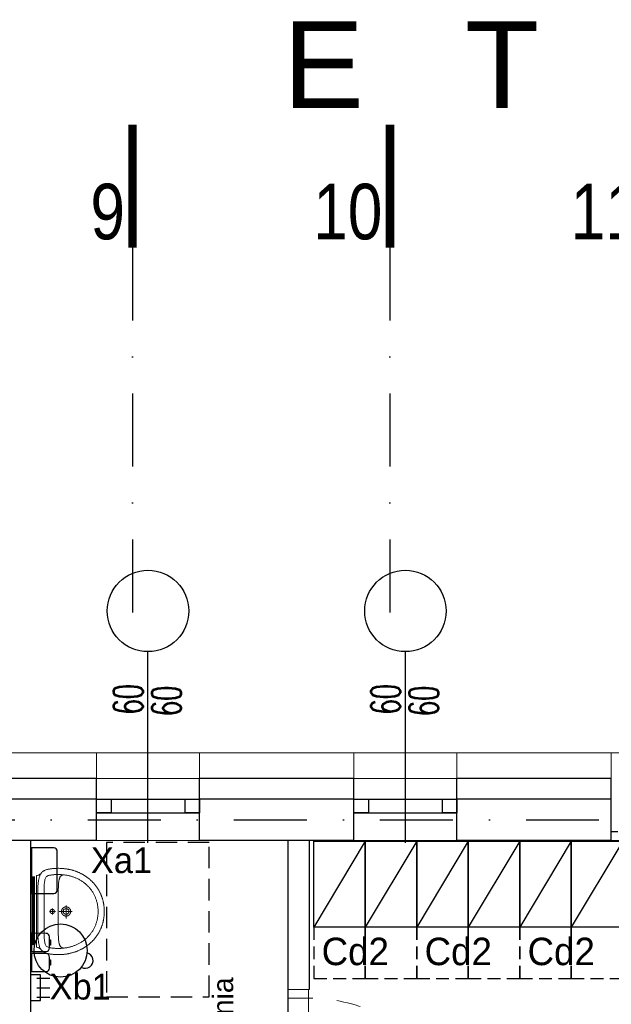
# Model space of a CAD drawing. Header units: millimetres. Extents: x 14495 to 271441, y -21035 to 2232.
# Tile 143 of 227: x 83850 to 84195, y 1647 to 2221. Entities that reach past the tile are written whole.
import ezdxf
from ezdxf.enums import TextEntityAlignment as Align
from ezdxf.lldxf.tags import DXFTag

# ---------------------------------------------------------------- set-up
doc = ezdxf.new("R2010")
doc.units = ezdxf.units.MM
for name, pattern in [('0921-X-AR-20-00-FA$0$DASHED2', [0.375, 0.25, -0.125]), ('DASHDOT', [1, 0.5, -0.25, 0, -0.25]), ('DASHED', [28.222222, 14.111111, -14.111111]), ('HIDDENX2', [0.75, 0.5, -0.25]), ('KRESKOWA2', [0.375, 0.25, -0.125])]:
    doc.linetypes.add(name, pattern=pattern)
for name, color, linetype in [('-- TECH  SYMBOLE', 1, 'Continuous'), ('-- TECH WYPOSAŻENIE', 2, 'Continuous'), ('_1_cienkie', 251, 'Continuous'), ('a-bloki-drzwi', 52, 'Continuous'), ('a-cienka', 8, 'Continuous'), ('A-POW-NR', 1, 'Continuous'), ('A_bloki-drzwi', 1, 'Continuous'), ('A_BLOKI_KÓŁKO', 1, 'Continuous'), ('A_BLOKI_OPIS', 1, 'Continuous'), ('A_L przerywana', 251, 'HIDDENX2'), ('A_Lcienka', 253, 'Continuous'), ('A_opis', 1, 'Continuous'), ('A_OSIE', 252, 'DASHDOT'), ('A_PROJEKTOWANE', 3, 'Continuous'), ('A_SC_DZIAlOWE', 4, 'Continuous'), ('TECH Sprzęt', 1, 'Continuous'), ('TECH Wyp.drobne', 1, 'Continuous'), ('TRE_w_meble_medic_aranzacja', 1, 'Continuous')]:
    doc.layers.add(name, color=color, linetype=linetype)
doc.layers.add('A-POW', color=2, linetype='Continuous', plot=False)
for name, color, linetype, lineweight in [('A_ARMATURA', 2, 'Continuous', 5), ('A_L_CIENKA', 251, 'Continuous', 5), ('A_Stolarka_drzwi', 1, 'Continuous', 9)]:
    doc.layers.add(name, color=color, linetype=linetype, lineweight=lineweight)
doc.styles.add('ARIAL1_2', font='arial.ttf', dxfattribs={"width": 1.2})
doc.styles.add('arialce', font='ARIALN.TTF')
doc.styles.add('cent', font='swissel.ttf')
doc.styles.add('cg', font='GOTHIC.TTF')
doc.styles.add('ROMANS', font='romans', dxfattribs={"width": 0.6})
doc.styles.add('switz721ltexbt', font='swissel.ttf')
tags = doc.linetypes.add('DASH', pattern=[15, 10, -5]).pattern_tags.tags
tags[6:7] = [DXFTag(74, 4), DXFTag(75, 0), DXFTag(340, '0'), DXFTag(46, 1.0), DXFTag(50, 0.0), DXFTag(44, 0.0), DXFTag(45, 0.0)]
tags[4:5] = [DXFTag(74, 4), DXFTag(75, 0), DXFTag(340, '0'), DXFTag(46, 1.0), DXFTag(50, 0.0), DXFTag(44, 0.0), DXFTag(45, 0.0)]

# ---------------------------------------------------------------- blocks, each defined once
blk = doc.blocks.new('OSS1')
at = {"linetype": 'Continuous', "const_width": 5}
blk.add_lwpolyline([(0, 0), (0, -71.57)], dxfattribs=at)
at = {"style": 'cent'}
blk.add_attdef('01', text='', height=32.4, dxfattribs=at).set_placement((-4.39, -34.41), align=Align.RIGHT)
blk = doc.blocks.new('HJTS')
at = {"color": 8}
blk.add_line((0, 0), (0, 111.34), dxfattribs=at)
at = {"layer": 'A_BLOKI_KÓŁKO', "ltscale": 0.04}
blk.add_circle((0, 135.04), 23.7, dxfattribs=at)
at = {"layer": 'A_BLOKI_OPIS', "style": 'ROMANS'}
for tag, height, width, p in [('O', 20.59, 0.5, (-0.05, 135.67)), ('100', 17.16, 0.6, (-11.49, 86.54)), ('200', 17.16, 0.6, (10.76, 86.54))]:
    blk.add_attdef(tag, text='', height=height, rotation=90, dxfattribs=dict(at, width=width)).set_placement(p, align=Align.MIDDLE)
blk = doc.blocks.new('POW')
at = {"const_width": 5}
blk.add_lwpolyline([(125.32, 0), (0, 0)], dxfattribs=at)
at = {"style": 'switz721ltexbt'}
blk.add_attdef('001', (-1.78, 12.35), '', height=41.18, dxfattribs=at)
blk = doc.blocks.new('UM')
blk.add_line((-1.45, -10.99), (-1.45, -10.99))
for points in [[(-26.6, -3.18), (-26.24, -2.73), (-25.93, -2.33), (-25.65, -1.94), (-25.43, -1.54), (-25.26, -1.1), (-25.15, -0.6), (-25.12, 0), (0, 0), (25.12, 0), (25.16, -0.59), (25.29, -1.09), (25.48, -1.53), (25.73, -1.93), (26.03, -2.32), (26.37, -2.73), (26.73, -3.17)], [(2.24, -11.07), (-2.12, -11.07)], [(0.07, -13.2), (0.06, -8.97)], [(25.71, -19.02), (25.67, -18.75), (25.61, -18.49), (25.54, -18.24), (25.46, -18), (25.37, -17.78), (25.26, -17.56), (25.14, -17.36), (25, -17.16), (24.84, -16.98), (24.65, -16.8), (24.45, -16.64), (24.22, -16.48), (23.96, -16.34), (23.67, -16.2), (23.36, -16.08), (23.01, -15.96), (22.63, -15.86), (22.22, -15.76), (21.77, -15.67), (21.28, -15.59), (20.75, -15.52), (20.18, -15.45), (19.57, -15.4), (18.92, -15.35), (18.21, -15.31), (17.46, -15.28), (16.67, -15.25), (15.81, -15.23), (14.91, -15.22), (13.95, -15.22), (0.07, -15.22), (-13.82, -15.22), (-14.77, -15.23), (-15.68, -15.24), (-16.53, -15.26), (-17.33, -15.28), (-18.08, -15.31), (-18.78, -15.35), (-19.43, -15.4), (-20.04, -15.46), (-20.61, -15.52), (-21.14, -15.59), (-21.63, -15.67), (-22.08, -15.76), (-22.49, -15.86), (-22.87, -15.97), (-23.21, -16.08), (-23.53, -16.21), (-23.81, -16.35), (-24.07, -16.49), (-24.3, -16.64), (-24.51, -16.81), (-24.69, -16.98), (-24.85, -17.17), (-24.99, -17.36), (-25.11, -17.57), (-25.22, -17.78), (-25.31, -18.01), (-25.39, -18.25), (-25.46, -18.5), (-25.52, -18.76), (-25.56, -19.03)], [(0.07, -24.9), (0.07, -15.85)], [(-4.14, -20.69), (5.07, -20.69)]]:
    blk.add_lwpolyline(points)
for points in [[(-30.11, -15.23), (-30.11, -15.71), (-30.1, -16.2), (-30.08, -16.68), (-30.06, -17.16), (-30.04, -17.64), (-30, -18.11), (-29.97, -18.58), (-29.92, -19.05), (-29.87, -19.52), (-29.82, -19.98), (-29.76, -20.44), (-29.69, -20.9), (-29.62, -21.35), (-29.54, -21.81), (-29.46, -22.25), (-29.38, -22.7), (-29.28, -23.14), (-29.18, -23.58), (-29.08, -24.02), (-28.97, -24.45), (-28.86, -24.88), (-28.74, -25.31), (-28.62, -25.73), (-28.49, -26.15), (-28.35, -26.57), (-28.22, -26.98), (-28.07, -27.39), (-27.92, -27.8), (-27.77, -28.21), (-27.61, -28.61), (-27.45, -29), (-27.28, -29.4), (-27.11, -29.79), (-26.93, -30.17), (-26.75, -30.56), (-26.56, -30.94), (-26.37, -31.31), (-26.18, -31.68), (-25.98, -32.05), (-25.77, -32.42), (-25.56, -32.78), (-25.35, -33.14), (-25.13, -33.49), (-24.91, -33.84), (-24.69, -34.19), (-24.46, -34.53), (-24.22, -34.87), (-23.99, -35.2), (-23.74, -35.54), (-23.5, -35.86), (-23.25, -36.19), (-22.99, -36.5), (-22.74, -36.82), (-22.47, -37.13), (-22.21, -37.44), (-21.94, -37.74), (-21.67, -38.04), (-21.39, -38.33), (-21.11, -38.62), (-20.83, -38.91), (-20.54, -39.19), (-20.25, -39.47), (-19.95, -39.74), (-19.65, -40.01), (-19.35, -40.28), (-19.05, -40.54), (-18.74, -40.8), (-18.43, -41.05), (-18.11, -41.29), (-17.8, -41.54), (-17.47, -41.78), (-17.15, -42.01), (-16.82, -42.24), (-16.49, -42.46), (-16.16, -42.68), (-15.82, -42.9), (-15.48, -43.11), (-15.14, -43.32), (-14.79, -43.52), (-14.45, -43.72), (-14.09, -43.91), (-13.74, -44.09), (-13.38, -44.28), (-13.02, -44.45), (-12.66, -44.63), (-12.3, -44.8), (-11.93, -44.96), (-11.56, -45.12), (-11.19, -45.27), (-10.82, -45.42), (-10.44, -45.56), (-10.06, -45.7), (-9.68, -45.83), (-9.29, -45.96), (-8.91, -46.08), (-8.52, -46.2), (-8.13, -46.31), (-7.74, -46.42), (-7.34, -46.52), (-6.95, -46.62), (-6.55, -46.71), (-6.15, -46.79), (-5.74, -46.87), (-5.34, -46.95), (-4.93, -47.02), (-4.52, -47.08), (-4.11, -47.14), (-3.7, -47.2), (-3.29, -47.24), (-2.87, -47.29), (-2.46, -47.32), (-2.04, -47.35), (-1.62, -47.38), (-1.2, -47.4), (-0.78, -47.41), (-0.35, -47.42), (0.07, -47.42), (0.07, -47.42), (0.5, -47.42), (0.92, -47.41), (1.35, -47.4), (1.77, -47.38), (2.19, -47.35), (2.61, -47.32), (3.02, -47.28), (3.44, -47.24), (3.85, -47.19), (4.26, -47.14), (4.67, -47.08), (5.08, -47.02), (5.49, -46.95), (5.89, -46.87), (6.29, -46.79), (6.69, -46.71), (7.09, -46.61), (7.49, -46.52), (7.88, -46.42), (8.28, -46.31), (8.67, -46.2), (9.06, -46.08), (9.44, -45.96), (9.82, -45.83), (10.21, -45.7), (10.59, -45.56), (10.96, -45.41), (11.34, -45.27), (11.71, -45.11), (12.08, -44.96), (12.44, -44.79), (12.81, -44.62), (13.17, -44.45), (13.53, -44.27), (13.89, -44.09), (14.24, -43.9), (14.59, -43.71), (14.94, -43.51), (15.28, -43.31), (15.63, -43.11), (15.97, -42.9), (16.3, -42.68), (16.64, -42.46), (16.97, -42.24), (17.3, -42.01), (17.62, -41.77), (17.94, -41.53), (18.26, -41.29), (18.57, -41.04), (18.88, -40.79), (19.19, -40.53), (19.5, -40.27), (19.8, -40.01), (20.1, -39.74), (20.39, -39.47), (20.68, -39.19), (20.97, -38.91), (21.25, -38.62), (21.53, -38.33), (21.81, -38.03), (22.08, -37.74), (22.35, -37.43), (22.62, -37.13), (22.88, -36.81), (23.14, -36.5), (23.39, -36.18), (23.64, -35.86), (23.89, -35.53), (24.13, -35.2), (24.37, -34.86), (24.6, -34.52), (24.83, -34.18), (25.06, -33.84), (25.28, -33.48), (25.5, -33.13), (25.71, -32.77), (25.92, -32.41), (26.12, -32.05), (26.32, -31.68), (26.52, -31.31), (26.71, -30.93), (26.89, -30.55), (27.07, -30.17), (27.25, -29.78), (27.42, -29.39), (27.59, -29), (27.75, -28.6), (27.91, -28.2), (28.06, -27.79), (28.21, -27.39), (28.36, -26.98), (28.5, -26.56), (28.63, -26.15), (28.76, -25.72), (28.88, -25.3), (29, -24.87), (29.11, -24.44), (29.22, -24.01), (29.33, -23.57), (29.42, -23.14), (29.52, -22.69), (29.6, -22.25), (29.69, -21.8), (29.76, -21.35), (29.83, -20.89), (29.9, -20.44), (29.96, -19.98), (30.01, -19.51), (30.06, -19.05), (30.11, -18.58), (30.14, -18.11), (30.18, -17.63), (30.2, -17.15), (30.22, -16.67), (30.24, -16.19), (30.25, -15.71), (30.25, -15.22), (30.25, -15.22), (30.24, -14.77), (30.22, -14.2), (30.2, -13.56), (30.16, -12.89), (30.13, -12.23), (30.09, -11.6), (30.04, -11.07), (30, -10.66), (29.93, -10.11), (29.85, -9.59), (29.76, -9.08), (29.67, -8.58), (29.57, -8.11), (29.47, -7.65), (29.35, -7.21), (29.22, -6.79), (29.08, -6.39), (28.93, -6), (28.76, -5.63), (28.58, -5.27), (28.38, -4.93), (28.16, -4.61), (27.93, -4.3), (27.68, -4.01), (27.41, -3.73), (27.12, -3.47), (26.8, -3.22), (26.46, -2.99), (26.1, -2.77), (25.72, -2.56), (25.31, -2.37), (24.87, -2.19), (24.4, -2.03), (23.91, -1.88), (23.38, -1.74), (22.83, -1.62), (22.83, -1.62), (22.38, -1.53), (21.92, -1.44), (21.44, -1.36), (20.95, -1.28), (20.44, -1.2), (19.92, -1.14), (19.38, -1.08), (18.83, -1.04), (18.27, -1), (17.7, -0.98), (17.13, -0.98), (0.07, -0.98), (-16.99, -0.98), (-17.57, -0.99), (-18.14, -1.01), (-18.7, -1.04), (-19.24, -1.09), (-19.78, -1.14), (-20.3, -1.21), (-20.81, -1.28), (-21.31, -1.36), (-21.79, -1.44), (-22.25, -1.53), (-22.69, -1.62), (-23.25, -1.75), (-23.77, -1.88), (-24.27, -2.03), (-24.73, -2.2), (-25.17, -2.38), (-25.58, -2.57), (-25.97, -2.77), (-26.33, -2.99), (-26.66, -3.23), (-26.98, -3.47), (-27.27, -3.74), (-27.54, -4.01), (-27.79, -4.31), (-28.03, -4.62), (-28.24, -4.94), (-28.44, -5.28), (-28.62, -5.63), (-28.79, -6.01), (-28.94, -6.4), (-29.08, -6.8), (-29.21, -7.22), (-29.33, -7.66), (-29.44, -8.12), (-29.54, -8.59), (-29.63, -9.08), (-29.71, -9.59), (-29.79, -10.12), (-29.86, -10.67), (-29.86, -10.67), (-29.9, -11.08), (-29.95, -11.61), (-29.99, -12.23), (-30.02, -12.9), (-30.06, -13.57), (-30.08, -14.21), (-30.1, -14.77)], [(-25.76, -16.8), (-25.72, -17.37), (-25.67, -17.94), (-25.62, -18.5), (-25.56, -19.06), (-25.49, -19.62), (-25.42, -20.18), (-25.34, -20.74), (-25.25, -21.3), (-25.15, -21.8), (-25.03, -22.3), (-24.92, -22.79), (-24.79, -23.27), (-24.66, -23.75), (-24.53, -24.22), (-24.39, -24.7), (-24.24, -25.17), (-24.08, -25.63), (-23.92, -26.1), (-23.75, -26.57), (-23.57, -27.04), (-23.38, -27.51), (-23.19, -27.99), (-22.94, -28.5), (-22.68, -29.01), (-22.42, -29.51), (-22.16, -30), (-21.88, -30.49), (-21.6, -30.98), (-21.31, -31.48), (-21.31, -31.48), (-21, -31.92), (-20.69, -32.36), (-20.38, -32.79), (-20.06, -33.21), (-19.74, -33.62), (-19.41, -34.03), (-19.07, -34.42), (-18.73, -34.82), (-18.37, -35.21), (-18.01, -35.6), (-17.64, -35.98), (-17.25, -36.37), (-16.85, -36.72), (-16.44, -37.07), (-16.03, -37.41), (-15.62, -37.74), (-15.2, -38.07), (-14.77, -38.39), (-14.34, -38.71), (-13.89, -39), (-13.44, -39.28), (-12.99, -39.54), (-12.55, -39.8), (-12.1, -40.05), (-11.65, -40.28), (-11.19, -40.51), (-10.73, -40.74), (-10.26, -40.95), (-9.79, -41.16), (-9.3, -41.37), (-8.81, -41.57), (-8.28, -41.74), (-7.77, -41.9), (-7.25, -42.05), (-6.73, -42.2), (-6.21, -42.34), (-5.68, -42.47), (-5.14, -42.6), (-4.63, -42.68), (-4.12, -42.76), (-3.62, -42.83), (-3.12, -42.89), (-2.62, -42.94), (-2.13, -42.99), (-1.63, -43.02), (-1.13, -43.05), (-0.63, -43.07), (-0.13, -43.08), (0.38, -43.09), (0.89, -43.09), (1.41, -43.08), (1.97, -43.03), (2.53, -42.98), (3.08, -42.92), (3.63, -42.85), (4.18, -42.77), (4.73, -42.69), (5.29, -42.6), (5.81, -42.47), (6.33, -42.34), (6.84, -42.2), (7.34, -42.06), (7.83, -41.91), (8.32, -41.75), (8.81, -41.58), (9.3, -41.4), (9.79, -41.21), (10.27, -41.01), (10.76, -40.81), (11.26, -40.59), (11.73, -40.34), (12.2, -40.08), (12.66, -39.82), (13.12, -39.56), (13.58, -39.28), (14.03, -39), (14.48, -38.71), (14.91, -38.39), (15.33, -38.07), (15.74, -37.75), (16.14, -37.42), (16.54, -37.09), (16.92, -36.75), (17.3, -36.41), (17.68, -36.05), (18.05, -35.69), (18.42, -35.32), (18.78, -34.94), (19.15, -34.55), (19.5, -34.12), (19.84, -33.69), (20.17, -33.26), (20.5, -32.82), (20.82, -32.38), (21.14, -31.93), (21.45, -31.47), (21.72, -31.02), (21.98, -30.56), (22.23, -30.11), (22.47, -29.66), (22.71, -29.21), (22.93, -28.75), (23.15, -28.29), (23.36, -27.83), (23.56, -27.37), (23.76, -26.89), (23.95, -26.42), (24.14, -25.93), (24.33, -25.43), (24.47, -24.96), (24.61, -24.49), (24.74, -24.01), (24.86, -23.54), (24.98, -23.07), (25.09, -22.59), (25.2, -22.11), (25.3, -21.64), (25.39, -21.16), (25.48, -20.68), (25.55, -20.2), (25.62, -19.72), (25.69, -19.24), (25.75, -18.76), (25.79, -18.27), (25.84, -17.79), (25.87, -17.3), (25.9, -16.82), (25.92, -16.33), (25.93, -15.84), (25.93, -15.35), (25.93, -14.85), (25.91, -14.36), (25.89, -13.84), (25.87, -13.32), (25.84, -12.79), (25.81, -12.27), (25.77, -11.75), (25.72, -11.23), (25.66, -10.72), (25.59, -10.2), (25.5, -9.69), (25.4, -9.17), (25.27, -8.67), (25.13, -8.16), (24.89, -7.57), (24.62, -7.11), (24.3, -6.76), (23.92, -6.48), (23.47, -6.27), (22.94, -6.09), (22.31, -5.92), (21.8, -5.81), (21.28, -5.71), (20.77, -5.61), (20.25, -5.53), (19.73, -5.46), (19.21, -5.4), (18.69, -5.35), (18.17, -5.32), (17.64, -5.3), (17.12, -5.29), (-17.15, -5.29), (-17.66, -5.31), (-18.17, -5.33), (-18.67, -5.37), (-19.18, -5.42), (-19.68, -5.48), (-20.18, -5.55), (-20.68, -5.63), (-21.18, -5.72), (-21.68, -5.82), (-22.18, -5.92), (-22.8, -6.09), (-23.33, -6.27), (-23.78, -6.49), (-24.16, -6.76), (-24.48, -7.12), (-24.76, -7.58), (-24.99, -8.17), (-25.13, -8.65), (-25.25, -9.14), (-25.35, -9.63), (-25.44, -10.13), (-25.51, -10.62), (-25.57, -11.12), (-25.62, -11.63), (-25.66, -12.13), (-25.7, -12.63), (-25.73, -13.14), (-25.75, -13.64), (-25.77, -14.14), (-25.78, -14.64), (-25.78, -14.64)], [(-1.45, -10.99), (-1.45, -10.97), (-1.45, -10.95), (-1.45, -10.93), (-1.45, -10.92), (-1.45, -10.9), (-1.45, -10.88), (-1.44, -10.86), (-1.44, -10.84), (-1.44, -10.82), (-1.44, -10.8), (-1.44, -10.78), (-1.43, -10.76), (-1.43, -10.74), (-1.43, -10.72), (-1.42, -10.7), (-1.42, -10.68), (-1.41, -10.66), (-1.41, -10.64), (-1.4, -10.62), (-1.4, -10.6), (-1.39, -10.58), (-1.39, -10.57), (-1.38, -10.55), (-1.38, -10.53), (-1.37, -10.51), (-1.36, -10.49), (-1.36, -10.47), (-1.35, -10.45), (-1.34, -10.43), (-1.34, -10.42), (-1.33, -10.4), (-1.32, -10.38), (-1.31, -10.36), (-1.3, -10.34), (-1.3, -10.33), (-1.29, -10.31), (-1.28, -10.29), (-1.27, -10.27), (-1.26, -10.26), (-1.25, -10.24), (-1.24, -10.22), (-1.23, -10.21), (-1.22, -10.19), (-1.21, -10.17), (-1.2, -10.16), (-1.19, -10.14), (-1.18, -10.12), (-1.16, -10.11), (-1.15, -10.09), (-1.14, -10.08), (-1.13, -10.06), (-1.12, -10.04), (-1.1, -10.03), (-1.09, -10.01), (-1.08, -10), (-1.06, -9.98), (-1.05, -9.97), (-1.04, -9.95), (-1.02, -9.94), (-1.01, -9.93), (-1, -9.91), (-0.98, -9.9), (-0.97, -9.89), (-0.95, -9.87), (-0.94, -9.86), (-0.92, -9.85), (-0.91, -9.83), (-0.89, -9.82), (-0.88, -9.81), (-0.86, -9.8), (-0.85, -9.78), (-0.83, -9.77), (-0.81, -9.76), (-0.8, -9.75), (-0.78, -9.74), (-0.77, -9.73), (-0.75, -9.72), (-0.73, -9.71), (-0.72, -9.7), (-0.7, -9.69), (-0.68, -9.68), (-0.66, -9.67), (-0.65, -9.66), (-0.63, -9.65), (-0.61, -9.64), (-0.59, -9.63), (-0.58, -9.62), (-0.56, -9.61), (-0.54, -9.61), (-0.52, -9.6), (-0.5, -9.59), (-0.48, -9.58), (-0.47, -9.58), (-0.45, -9.57), (-0.43, -9.56), (-0.41, -9.56), (-0.39, -9.55), (-0.37, -9.55), (-0.35, -9.54), (-0.33, -9.54), (-0.32, -9.53), (-0.3, -9.53), (-0.28, -9.52), (-0.26, -9.52), (-0.24, -9.51), (-0.22, -9.51), (-0.2, -9.51), (-0.18, -9.5), (-0.16, -9.5), (-0.14, -9.5), (-0.12, -9.49), (-0.1, -9.49), (-0.08, -9.49), (-0.06, -9.49), (-0.04, -9.49), (-0.02, -9.49), (0, -9.48), (0.02, -9.48), (0.04, -9.48), (0.06, -9.48), (0.08, -9.48), (0.1, -9.48), (0.12, -9.48), (0.14, -9.49), (0.15, -9.49), (0.17, -9.49), (0.19, -9.49), (0.21, -9.49), (0.23, -9.49), (0.25, -9.5), (0.27, -9.5), (0.29, -9.5), (0.31, -9.5), (0.33, -9.51), (0.35, -9.51), (0.37, -9.52), (0.39, -9.52), (0.41, -9.52), (0.43, -9.53), (0.45, -9.53), (0.47, -9.54), (0.48, -9.54), (0.5, -9.55), (0.52, -9.56), (0.54, -9.56), (0.56, -9.57), (0.58, -9.58), (0.6, -9.58), (0.62, -9.59), (0.63, -9.6), (0.65, -9.6), (0.67, -9.61), (0.69, -9.62), (0.71, -9.63), (0.72, -9.64), (0.74, -9.65), (0.76, -9.66), (0.78, -9.67), (0.79, -9.67), (0.81, -9.68), (0.83, -9.69), (0.84, -9.7), (0.86, -9.71), (0.88, -9.73), (0.89, -9.74), (0.91, -9.75), (0.93, -9.76), (0.94, -9.77), (0.96, -9.78), (0.98, -9.79), (0.99, -9.81), (1.01, -9.82), (1.02, -9.83), (1.04, -9.84), (1.05, -9.86), (1.07, -9.87), (1.08, -9.88), (1.1, -9.9), (1.11, -9.91), (1.12, -9.92), (1.14, -9.94), (1.15, -9.95), (1.16, -9.97), (1.18, -9.98), (1.19, -10), (1.2, -10.01), (1.22, -10.03), (1.23, -10.04), (1.24, -10.06), (1.25, -10.07), (1.27, -10.09), (1.28, -10.1), (1.29, -10.12), (1.3, -10.14), (1.31, -10.15), (1.32, -10.17), (1.33, -10.19), (1.34, -10.2), (1.35, -10.22), (1.36, -10.24), (1.37, -10.25), (1.38, -10.27), (1.39, -10.29), (1.4, -10.31), (1.41, -10.32), (1.42, -10.34), (1.43, -10.36), (1.44, -10.38), (1.44, -10.39), (1.45, -10.41), (1.46, -10.43), (1.47, -10.45), (1.47, -10.47), (1.48, -10.49), (1.49, -10.51), (1.49, -10.52), (1.5, -10.54), (1.5, -10.56), (1.51, -10.58), (1.52, -10.6), (1.52, -10.62), (1.52, -10.64), (1.53, -10.66), (1.53, -10.68), (1.54, -10.7), (1.54, -10.72), (1.54, -10.73), (1.55, -10.75), (1.55, -10.77), (1.55, -10.79), (1.56, -10.81), (1.56, -10.83), (1.56, -10.85), (1.56, -10.87), (1.56, -10.89), (1.56, -10.91), (1.57, -10.93), (1.57, -10.95), (1.57, -10.97), (1.57, -10.99), (1.57, -11.01), (1.57, -11.03), (1.57, -11.05), (1.57, -11.07), (1.56, -11.09), (1.56, -11.11), (1.56, -11.13), (1.56, -11.15), (1.56, -11.17), (1.55, -11.19), (1.55, -11.21), (1.55, -11.23), (1.55, -11.25), (1.54, -11.26), (1.54, -11.28), (1.53, -11.3), (1.53, -11.32), (1.53, -11.34), (1.52, -11.36), (1.52, -11.38), (1.51, -11.4), (1.51, -11.42), (1.5, -11.44), (1.49, -11.46), (1.49, -11.48), (1.48, -11.49), (1.47, -11.51), (1.47, -11.53), (1.46, -11.55), (1.45, -11.57), (1.45, -11.59), (1.44, -11.6), (1.43, -11.62), (1.42, -11.64), (1.41, -11.66), (1.4, -11.68), (1.39, -11.69), (1.39, -11.71), (1.38, -11.73), (1.37, -11.74), (1.36, -11.76), (1.35, -11.78), (1.34, -11.8), (1.32, -11.81), (1.31, -11.83), (1.3, -11.84), (1.29, -11.86), (1.28, -11.88), (1.27, -11.89), (1.26, -11.91), (1.24, -11.92), (1.23, -11.94), (1.22, -11.96), (1.21, -11.97), (1.19, -11.99), (1.18, -12), (1.17, -12.01), (1.15, -12.03), (1.14, -12.04), (1.13, -12.06), (1.11, -12.07), (1.1, -12.09), (1.08, -12.1), (1.07, -12.11), (1.05, -12.13), (1.04, -12.14), (1.02, -12.15), (1.01, -12.16), (0.99, -12.18), (0.98, -12.19), (0.96, -12.2), (0.95, -12.21), (0.93, -12.22), (0.91, -12.23), (0.9, -12.25), (0.88, -12.26), (0.87, -12.27), (0.85, -12.28), (0.83, -12.29), (0.81, -12.3), (0.8, -12.31), (0.78, -12.32), (0.76, -12.33), (0.75, -12.34), (0.73, -12.34), (0.71, -12.35), (0.69, -12.36), (0.67, -12.37), (0.66, -12.38), (0.64, -12.39), (0.62, -12.39), (0.6, -12.4), (0.58, -12.41), (0.56, -12.41), (0.55, -12.42), (0.53, -12.43), (0.51, -12.43), (0.49, -12.44), (0.47, -12.44), (0.45, -12.45), (0.43, -12.45), (0.41, -12.46), (0.39, -12.46), (0.37, -12.47), (0.35, -12.47), (0.34, -12.48), (0.32, -12.48), (0.3, -12.48), (0.28, -12.49), (0.26, -12.49), (0.24, -12.49), (0.22, -12.49), (0.2, -12.49), (0.18, -12.5), (0.16, -12.5), (0.14, -12.5), (0.12, -12.5), (0.1, -12.5), (0.08, -12.5), (0.06, -12.5), (0.04, -12.5), (0.02, -12.5), (0, -12.5), (-0.02, -12.5), (-0.04, -12.5), (-0.06, -12.5), (-0.08, -12.49), (-0.1, -12.49), (-0.12, -12.49), (-0.14, -12.49), (-0.16, -12.49), (-0.18, -12.48), (-0.2, -12.48), (-0.21, -12.48), (-0.23, -12.47), (-0.25, -12.47), (-0.27, -12.46), (-0.29, -12.46), (-0.31, -12.46), (-0.33, -12.45), (-0.35, -12.44), (-0.37, -12.44), (-0.39, -12.43), (-0.41, -12.43), (-0.42, -12.42), (-0.44, -12.42), (-0.46, -12.41), (-0.48, -12.4), (-0.5, -12.39), (-0.52, -12.39), (-0.54, -12.38), (-0.55, -12.37), (-0.57, -12.36), (-0.59, -12.35), (-0.61, -12.35), (-0.62, -12.34), (-0.64, -12.33), (-0.66, -12.32), (-0.68, -12.31), (-0.69, -12.3), (-0.71, -12.29), (-0.73, -12.28), (-0.75, -12.27), (-0.76, -12.26), (-0.78, -12.25), (-0.79, -12.24), (-0.81, -12.23), (-0.83, -12.21), (-0.84, -12.2), (-0.86, -12.19), (-0.87, -12.18), (-0.89, -12.17), (-0.9, -12.15), (-0.92, -12.14), (-0.94, -12.13), (-0.95, -12.11), (-0.96, -12.1), (-0.98, -12.09), (-0.99, -12.07), (-1.01, -12.06), (-1.02, -12.05), (-1.03, -12.03), (-1.05, -12.02), (-1.06, -12), (-1.07, -11.99), (-1.09, -11.97), (-1.1, -11.96), (-1.11, -11.94), (-1.13, -11.93), (-1.14, -11.91), (-1.15, -11.9), (-1.16, -11.88), (-1.17, -11.86), (-1.18, -11.85), (-1.2, -11.83), (-1.21, -11.82), (-1.22, -11.8), (-1.23, -11.78), (-1.24, -11.77), (-1.25, -11.75), (-1.26, -11.73), (-1.27, -11.71), (-1.28, -11.7), (-1.29, -11.68), (-1.29, -11.66), (-1.3, -11.64), (-1.31, -11.63), (-1.32, -11.61), (-1.33, -11.59), (-1.33, -11.57), (-1.34, -11.55), (-1.35, -11.53), (-1.36, -11.52), (-1.36, -11.5), (-1.37, -11.48), (-1.38, -11.46), (-1.38, -11.44), (-1.39, -11.42), (-1.39, -11.4), (-1.4, -11.38), (-1.4, -11.37), (-1.41, -11.35), (-1.41, -11.33), (-1.42, -11.31), (-1.42, -11.29), (-1.43, -11.27), (-1.43, -11.25), (-1.43, -11.23), (-1.43, -11.21), (-1.44, -11.19), (-1.44, -11.17), (-1.44, -11.15), (-1.44, -11.13), (-1.45, -11.11), (-1.45, -11.09), (-1.45, -11.07), (-1.45, -11.05), (-1.45, -11.03), (-1.45, -11.01), (-1.45, -10.99)], [(-3.16, -20.68), (-3.16, -20.65), (-3.16, -20.62), (-3.16, -20.59), (-3.16, -20.56), (-3.16, -20.53), (-3.16, -20.5), (-3.15, -20.47), (-3.15, -20.44), (-3.15, -20.41), (-3.15, -20.39), (-3.15, -20.36), (-3.14, -20.33), (-3.14, -20.3), (-3.14, -20.27), (-3.13, -20.24), (-3.13, -20.21), (-3.12, -20.18), (-3.12, -20.16), (-3.12, -20.13), (-3.11, -20.1), (-3.1, -20.07), (-3.1, -20.04), (-3.09, -20.01), (-3.09, -19.99), (-3.08, -19.96), (-3.07, -19.93), (-3.07, -19.9), (-3.06, -19.87), (-3.05, -19.85), (-3.05, -19.82), (-3.04, -19.79), (-3.03, -19.76), (-3.02, -19.73), (-3.01, -19.71), (-3, -19.68), (-3, -19.65), (-2.99, -19.62), (-2.98, -19.6), (-2.97, -19.57), (-2.96, -19.54), (-2.95, -19.51), (-2.94, -19.49), (-2.93, -19.46), (-2.92, -19.43), (-2.9, -19.41), (-2.89, -19.38), (-2.88, -19.35), (-2.87, -19.33), (-2.86, -19.3), (-2.84, -19.28), (-2.83, -19.25), (-2.82, -19.22), (-2.81, -19.2), (-2.79, -19.17), (-2.78, -19.15), (-2.77, -19.12), (-2.75, -19.1), (-2.74, -19.07), (-2.72, -19.05), (-2.71, -19.02), (-2.69, -19), (-2.68, -18.97), (-2.66, -18.95), (-2.65, -18.92), (-2.63, -18.9), (-2.62, -18.87), (-2.6, -18.85), (-2.58, -18.83), (-2.57, -18.8), (-2.55, -18.78), (-2.53, -18.75), (-2.52, -18.73), (-2.5, -18.71), (-2.48, -18.69), (-2.46, -18.66), (-2.44, -18.64), (-2.43, -18.62), (-2.41, -18.6), (-2.39, -18.57), (-2.37, -18.55), (-2.35, -18.53), (-2.33, -18.51), (-2.31, -18.49), (-2.29, -18.47), (-2.27, -18.44), (-2.25, -18.42), (-2.23, -18.4), (-2.21, -18.38), (-2.19, -18.36), (-2.17, -18.34), (-2.15, -18.32), (-2.13, -18.3), (-2.11, -18.28), (-2.09, -18.26), (-2.06, -18.24), (-2.04, -18.22), (-2.02, -18.21), (-2, -18.19), (-1.98, -18.17), (-1.95, -18.15), (-1.93, -18.13), (-1.91, -18.11), (-1.88, -18.1), (-1.86, -18.08), (-1.84, -18.06), (-1.82, -18.05), (-1.79, -18.03), (-1.77, -18.01), (-1.74, -18), (-1.72, -17.98), (-1.7, -17.96), (-1.67, -17.95), (-1.65, -17.93), (-1.62, -17.92), (-1.6, -17.9), (-1.57, -17.89), (-1.55, -17.87), (-1.52, -17.86), (-1.5, -17.84), (-1.47, -17.83), (-1.45, -17.82), (-1.42, -17.8), (-1.4, -17.79), (-1.37, -17.78), (-1.34, -17.76), (-1.32, -17.75), (-1.29, -17.74), (-1.27, -17.73), (-1.24, -17.72), (-1.21, -17.7), (-1.19, -17.69), (-1.16, -17.68), (-1.13, -17.67), (-1.11, -17.66), (-1.08, -17.65), (-1.05, -17.64), (-1.02, -17.63), (-1, -17.62), (-0.97, -17.61), (-0.94, -17.6), (-0.91, -17.59), (-0.89, -17.58), (-0.86, -17.57), (-0.83, -17.57), (-0.8, -17.56), (-0.78, -17.55), (-0.75, -17.54), (-0.72, -17.54), (-0.69, -17.53), (-0.66, -17.52), (-0.64, -17.52), (-0.61, -17.51), (-0.58, -17.5), (-0.55, -17.5), (-0.52, -17.49), (-0.49, -17.49), (-0.46, -17.48), (-0.44, -17.48), (-0.41, -17.47), (-0.38, -17.47), (-0.35, -17.47), (-0.32, -17.46), (-0.29, -17.46), (-0.26, -17.45), (-0.24, -17.45), (-0.21, -17.45), (-0.18, -17.45), (-0.15, -17.44), (-0.12, -17.44), (-0.09, -17.44), (-0.06, -17.44), (-0.03, -17.44), (0, -17.44), (0.02, -17.44), (0.05, -17.44), (0.08, -17.44), (0.11, -17.44), (0.14, -17.44), (0.17, -17.44), (0.2, -17.44), (0.23, -17.44), (0.26, -17.44), (0.29, -17.44), (0.31, -17.45), (0.34, -17.45), (0.37, -17.45), (0.4, -17.45), (0.43, -17.46), (0.46, -17.46), (0.49, -17.46), (0.52, -17.47), (0.54, -17.47), (0.57, -17.48), (0.6, -17.48), (0.63, -17.49), (0.66, -17.49), (0.69, -17.5), (0.72, -17.5), (0.74, -17.51), (0.77, -17.51), (0.8, -17.52), (0.83, -17.53), (0.86, -17.53), (0.88, -17.54), (0.91, -17.55), (0.94, -17.56), (0.97, -17.56), (1, -17.57), (1.02, -17.58), (1.05, -17.59), (1.08, -17.6), (1.11, -17.61), (1.13, -17.62), (1.16, -17.63), (1.19, -17.64), (1.22, -17.65), (1.24, -17.66), (1.27, -17.67), (1.3, -17.68), (1.32, -17.69), (1.35, -17.7), (1.38, -17.71), (1.4, -17.72), (1.43, -17.74), (1.45, -17.75), (1.48, -17.76), (1.51, -17.77), (1.53, -17.79), (1.56, -17.8), (1.58, -17.81), (1.61, -17.83), (1.64, -17.84), (1.66, -17.85), (1.69, -17.87), (1.71, -17.88), (1.74, -17.9), (1.76, -17.91), (1.78, -17.93), (1.81, -17.94), (1.83, -17.96), (1.86, -17.97), (1.88, -17.99), (1.91, -18.01), (1.93, -18.02), (1.95, -18.04), (1.98, -18.06), (2, -18.07), (2.02, -18.09), (2.05, -18.11), (2.07, -18.13), (2.09, -18.15), (2.11, -18.16), (2.14, -18.18), (2.16, -18.2), (2.18, -18.22), (2.2, -18.24), (2.22, -18.26), (2.25, -18.28), (2.27, -18.3), (2.29, -18.32), (2.31, -18.34), (2.33, -18.36), (2.35, -18.38), (2.37, -18.4), (2.39, -18.42), (2.41, -18.44), (2.43, -18.46), (2.45, -18.48), (2.47, -18.5), (2.49, -18.52), (2.51, -18.54), (2.53, -18.57), (2.55, -18.59), (2.57, -18.61), (2.58, -18.63), (2.6, -18.66), (2.62, -18.68), (2.64, -18.7), (2.65, -18.72), (2.67, -18.75), (2.69, -18.77), (2.71, -18.79), (2.72, -18.82), (2.74, -18.84), (2.76, -18.87), (2.77, -18.89), (2.79, -18.91), (2.8, -18.94), (2.82, -18.96), (2.83, -18.99), (2.85, -19.01), (2.86, -19.04), (2.88, -19.06), (2.89, -19.09), (2.91, -19.11), (2.92, -19.14), (2.93, -19.16), (2.95, -19.19), (2.96, -19.22), (2.97, -19.24), (2.99, -19.27), (3, -19.29), (3.01, -19.32), (3.02, -19.35), (3.03, -19.37), (3.05, -19.4), (3.06, -19.43), (3.07, -19.45), (3.08, -19.48), (3.09, -19.51), (3.1, -19.53), (3.11, -19.56), (3.12, -19.59), (3.13, -19.62), (3.14, -19.64), (3.15, -19.67), (3.16, -19.7), (3.16, -19.73), (3.17, -19.75), (3.18, -19.78), (3.19, -19.81), (3.2, -19.84), (3.2, -19.86), (3.21, -19.89), (3.22, -19.92), (3.22, -19.95), (3.23, -19.98), (3.24, -20.01), (3.24, -20.03), (3.25, -20.06), (3.25, -20.09), (3.26, -20.12), (3.26, -20.15), (3.27, -20.18), (3.27, -20.2), (3.28, -20.23), (3.28, -20.26), (3.28, -20.29), (3.29, -20.32), (3.29, -20.35), (3.29, -20.38), (3.3, -20.41), (3.3, -20.43), (3.3, -20.46), (3.3, -20.49), (3.3, -20.52), (3.3, -20.55), (3.3, -20.58), (3.31, -20.61), (3.31, -20.64), (3.31, -20.67), (3.31, -20.7), (3.31, -20.72), (3.3, -20.75), (3.3, -20.78), (3.3, -20.81), (3.3, -20.84), (3.3, -20.87), (3.3, -20.9), (3.3, -20.93), (3.29, -20.96), (3.29, -20.98), (3.29, -21.01), (3.28, -21.04), (3.28, -21.07), (3.28, -21.1), (3.27, -21.13), (3.27, -21.16), (3.26, -21.19), (3.26, -21.21), (3.26, -21.24), (3.25, -21.27), (3.24, -21.3), (3.24, -21.33), (3.23, -21.36), (3.23, -21.38), (3.22, -21.41), (3.21, -21.44), (3.21, -21.47), (3.2, -21.5), (3.19, -21.52), (3.18, -21.55), (3.18, -21.58), (3.17, -21.61), (3.16, -21.64), (3.15, -21.66), (3.14, -21.69), (3.13, -21.72), (3.12, -21.75), (3.11, -21.77), (3.1, -21.8), (3.09, -21.83), (3.08, -21.85), (3.07, -21.88), (3.06, -21.91), (3.05, -21.93), (3.04, -21.96), (3.03, -21.99), (3.01, -22.01), (3, -22.04), (2.99, -22.07), (2.98, -22.09), (2.96, -22.12), (2.95, -22.14), (2.94, -22.17), (2.92, -22.2), (2.91, -22.22), (2.9, -22.25), (2.88, -22.27), (2.87, -22.3), (2.85, -22.32), (2.84, -22.35), (2.82, -22.37), (2.81, -22.4), (2.79, -22.42), (2.78, -22.44), (2.76, -22.47), (2.74, -22.49), (2.73, -22.52), (2.71, -22.54), (2.69, -22.56), (2.68, -22.59), (2.66, -22.61), (2.64, -22.63), (2.63, -22.66), (2.61, -22.68), (2.59, -22.7), (2.57, -22.72), (2.55, -22.75), (2.53, -22.77), (2.51, -22.79), (2.5, -22.81), (2.48, -22.83), (2.46, -22.85), (2.44, -22.88), (2.42, -22.9), (2.4, -22.92), (2.38, -22.94), (2.36, -22.96), (2.34, -22.98), (2.32, -23), (2.29, -23.02), (2.27, -23.04), (2.25, -23.06), (2.23, -23.08), (2.21, -23.1), (2.19, -23.12), (2.17, -23.14), (2.14, -23.15), (2.12, -23.17), (2.1, -23.19), (2.08, -23.21), (2.05, -23.23), (2.03, -23.24), (2.01, -23.26), (1.98, -23.28), (1.96, -23.3), (1.94, -23.31), (1.91, -23.33), (1.89, -23.35), (1.87, -23.36), (1.84, -23.38), (1.82, -23.39), (1.79, -23.41), (1.77, -23.42), (1.74, -23.44), (1.72, -23.45), (1.69, -23.47), (1.67, -23.48), (1.64, -23.5), (1.62, -23.51), (1.59, -23.52), (1.57, -23.54), (1.54, -23.55), (1.51, -23.56), (1.49, -23.58), (1.46, -23.59), (1.44, -23.6), (1.41, -23.61), (1.38, -23.63), (1.36, -23.64), (1.33, -23.65), (1.3, -23.66), (1.28, -23.67), (1.25, -23.68), (1.22, -23.69), (1.2, -23.7), (1.17, -23.71), (1.14, -23.72), (1.11, -23.73), (1.09, -23.74), (1.06, -23.75), (1.03, -23.76), (1, -23.77), (0.98, -23.78), (0.95, -23.78), (0.92, -23.79), (0.89, -23.8), (0.86, -23.81), (0.84, -23.81), (0.81, -23.82), (0.78, -23.83), (0.75, -23.83), (0.72, -23.84), (0.7, -23.84), (0.67, -23.85), (0.64, -23.85), (0.61, -23.86), (0.58, -23.86), (0.55, -23.87), (0.52, -23.87), (0.5, -23.88), (0.47, -23.88), (0.44, -23.88), (0.41, -23.89), (0.38, -23.89), (0.35, -23.89), (0.32, -23.89), (0.29, -23.9), (0.27, -23.9), (0.24, -23.9), (0.21, -23.9), (0.18, -23.9), (0.15, -23.9), (0.12, -23.9), (0.09, -23.9), (0.06, -23.9), (0.03, -23.9), (0, -23.9), (-0.02, -23.9), (-0.05, -23.9), (-0.08, -23.9), (-0.11, -23.9), (-0.14, -23.9), (-0.17, -23.9), (-0.2, -23.89), (-0.23, -23.89), (-0.26, -23.89), (-0.28, -23.88), (-0.31, -23.88), (-0.34, -23.88), (-0.37, -23.87), (-0.4, -23.87), (-0.43, -23.87), (-0.46, -23.86), (-0.48, -23.86), (-0.51, -23.85), (-0.54, -23.85), (-0.57, -23.84), (-0.6, -23.83), (-0.63, -23.83), (-0.65, -23.82), (-0.68, -23.81), (-0.71, -23.81), (-0.74, -23.8), (-0.77, -23.79), (-0.79, -23.79), (-0.82, -23.78), (-0.85, -23.77), (-0.88, -23.76), (-0.91, -23.75), (-0.93, -23.74), (-0.96, -23.73), (-0.99, -23.73), (-1.02, -23.72), (-1.04, -23.71), (-1.07, -23.7), (-1.1, -23.69), (-1.12, -23.67), (-1.15, -23.66), (-1.18, -23.65), (-1.2, -23.64), (-1.23, -23.63), (-1.26, -23.62), (-1.28, -23.61), (-1.31, -23.59), (-1.34, -23.58), (-1.36, -23.57), (-1.39, -23.56), (-1.41, -23.54), (-1.44, -23.53), (-1.46, -23.52), (-1.49, -23.5), (-1.51, -23.49), (-1.54, -23.47), (-1.57, -23.46), (-1.59, -23.44), (-1.61, -23.43), (-1.64, -23.41), (-1.66, -23.4), (-1.69, -23.38), (-1.71, -23.37), (-1.74, -23.35), (-1.76, -23.33), (-1.78, -23.32), (-1.81, -23.3), (-1.83, -23.28), (-1.85, -23.27), (-1.88, -23.25), (-1.9, -23.23), (-1.92, -23.21), (-1.95, -23.2), (-1.97, -23.18), (-1.99, -23.16), (-2.01, -23.14), (-2.04, -23.12), (-2.06, -23.1), (-2.08, -23.08), (-2.1, -23.07), (-2.12, -23.05), (-2.14, -23.03), (-2.16, -23.01), (-2.18, -22.99), (-2.21, -22.97), (-2.23, -22.95), (-2.25, -22.92), (-2.27, -22.9), (-2.29, -22.88), (-2.31, -22.86), (-2.33, -22.84), (-2.34, -22.82), (-2.36, -22.8), (-2.38, -22.77), (-2.4, -22.75), (-2.42, -22.73), (-2.44, -22.71), (-2.46, -22.69), (-2.47, -22.66), (-2.49, -22.64), (-2.51, -22.62), (-2.53, -22.59), (-2.54, -22.57), (-2.56, -22.55), (-2.58, -22.52), (-2.59, -22.5), (-2.61, -22.48), (-2.63, -22.45), (-2.64, -22.43), (-2.66, -22.4), (-2.67, -22.38), (-2.69, -22.35), (-2.7, -22.33), (-2.72, -22.3), (-2.73, -22.28), (-2.75, -22.25), (-2.76, -22.23), (-2.77, -22.2), (-2.79, -22.18), (-2.8, -22.15), (-2.81, -22.13), (-2.83, -22.1), (-2.84, -22.07), (-2.85, -22.05), (-2.87, -22.02), (-2.88, -22), (-2.89, -21.97), (-2.9, -21.94), (-2.91, -21.92), (-2.92, -21.89), (-2.93, -21.86), (-2.94, -21.84), (-2.95, -21.81), (-2.96, -21.78), (-2.97, -21.75), (-2.98, -21.73), (-2.99, -21.7), (-3, -21.67), (-3.01, -21.64), (-3.02, -21.62), (-3.03, -21.59), (-3.04, -21.56), (-3.04, -21.53), (-3.05, -21.51), (-3.06, -21.48), (-3.07, -21.45), (-3.07, -21.42), (-3.08, -21.39), (-3.09, -21.36), (-3.09, -21.34), (-3.1, -21.31), (-3.1, -21.28), (-3.11, -21.25), (-3.11, -21.22), (-3.12, -21.19), (-3.12, -21.17), (-3.13, -21.14), (-3.13, -21.11), (-3.13, -21.08), (-3.14, -21.05), (-3.14, -21.02), (-3.14, -20.99), (-3.15, -20.96), (-3.15, -20.94), (-3.15, -20.91), (-3.15, -20.88), (-3.16, -20.85), (-3.16, -20.82), (-3.16, -20.79), (-3.16, -20.76), (-3.16, -20.73), (-3.16, -20.7), (-3.16, -20.68)], [(-1.91, -20.67), (-1.88, -21.07), (-1.79, -21.42), (-1.64, -21.73), (-1.46, -21.99), (-1.23, -22.21), (-0.97, -22.39), (-0.69, -22.52), (-0.39, -22.6), (-0.08, -22.65), (0.23, -22.65), (0.54, -22.6), (0.84, -22.52), (1.12, -22.38), (1.38, -22.21), (1.6, -21.99), (1.79, -21.73), (1.93, -21.42), (2.02, -21.07), (2.06, -20.67), (2.02, -20.27), (1.93, -19.92), (1.79, -19.62), (1.6, -19.35), (1.38, -19.13), (1.12, -18.96), (0.84, -18.82), (0.54, -18.74), (0.23, -18.69), (-0.08, -18.69), (-0.39, -18.74), (-0.69, -18.83), (-0.97, -18.96), (-1.23, -19.13), (-1.46, -19.35), (-1.64, -19.62), (-1.79, -19.92), (-1.88, -20.28), (-1.91, -20.67)]]:
    blk.add_lwpolyline(points, close=True)
blk = doc.blocks.new('DRZWI Z OSCIEZNICA NIEOKALAJACA 90')
at = {"linetype": 'DASHED'}
for p, q in [((-12, 5), (-12, 99)), ((0, 5), (0, 99))]:
    blk.add_line(p, q, dxfattribs=at)
at = {"ltscale": 0.05}
blk.add_line((-39.5, 52), (25.59, 52), dxfattribs=at)
for points in [[(-12, 99), (-12, 104), (0, 104), (0, 99)], [(93.91, 9.01), (1.43, 9.01), (1.43, 6.01), (93.91, 6.01)], [(-12, 0), (-12, 5), (0, 5), (0, 0)]]:
    blk.add_lwpolyline(points, close=True)
for points in [[(82.48, 9.01), (82.48, 16.01), (68.48, 16.01), (68.48, 14.01), (80.48, 14.01), (80.48, 9.01)], [(82.48, 6.01), (82.48, -0.99), (68.48, -0.99), (68.48, 1.01), (80.48, 1.01), (80.48, 6.01)]]:
    blk.add_lwpolyline(points)
at = {"linetype": 'DASHED'}
blk.add_arc((0, 5), 94, 2.44751, 90, dxfattribs=at)
blk = doc.blocks.new('wieszak krótki')
at = {"color": 2, "linetype": 'Continuous'}
for p, q in [((-1.58, 19.5), (-9.16, 19.5)), ((-1.58, 14), (-9.16, 14)), ((-1.58, 8.5), (-9.16, 8.5))]:
    blk.add_line(p, q, dxfattribs=at)
blk.add_lwpolyline([(-3.68, 6.5), (-3.68, 21.5), (2.21, 21.5), (2.21, 6.5)], close=True, dxfattribs=at)
blk = doc.blocks.new('*U1998')
at = {"color": 1, "linetype": 'KRESKOWA2', "ltscale": 30}
blk.add_lwpolyline([(-20, 50), (-20, 80), (10, 80), (10, 50)], close=True, dxfattribs=at)
at = {"color": 2}
blk.add_lwpolyline([(10, 0), (10, 50), (-20, 50), (-20, 0)], close=True, dxfattribs=at)
at = {"color": 1}
blk.add_lwpolyline([(10, 0), (-20, 50)], dxfattribs=at)

msp = doc.modelspace()

# ---------------------------------------------------------------- linework, layer by layer
at = {"layer": '_1_cienkie', "lineweight": 0}
for p, q in [((83894.79, 1778.74), (83894.79, 1793.74)), ((83954.79, 1778.74), (83954.79, 1793.74)), ((84044.72, 1778.74), (84044.72, 1793.74)), ((84104.79, 1778.74), (84104.79, 1793.74)), ((84194.72, 1778.74), (84194.72, 1793.74))]:
    msp.add_line(p, q, dxfattribs=at)
at = {"layer": 'a-cienka'}
for points in [[(83894.87, 1766.74), (83804.79, 1766.74)], [(84044.79, 1766.74), (83954.79, 1766.74)], [(84194.79, 1766.74), (84104.79, 1766.74)]]:
    msp.add_lwpolyline(points, dxfattribs=at)
at = {"layer": 'A_bloki-drzwi', "linetype": 'DASH'}
for p, q in [((83894.87, 1766.74), (83954.79, 1766.74)), ((84044.79, 1766.74), (84104.79, 1766.74)), ((83894.87, 1758.74), (83954.79, 1758.74)), ((84044.79, 1758.74), (84104.79, 1758.74))]:
    msp.add_line(p, q, dxfattribs=at)
at = {"layer": 'A_bloki-drzwi'}
for points in [[(83894.87, 1766.74), (83903.23, 1766.74), (83903.23, 1758.74), (83894.87, 1758.74)], [(83946.42, 1766.74), (83954.79, 1766.74), (83954.79, 1758.74), (83946.42, 1758.74)], [(84044.79, 1766.74), (84053.23, 1766.74), (84053.23, 1758.74), (84044.79, 1758.74)], [(84096.42, 1766.74), (84104.79, 1766.74), (84104.79, 1758.74), (84096.42, 1758.74)]]:
    msp.add_lwpolyline(points, close=True, dxfattribs=at)
at = {"layer": 'A_L przerywana', "ltscale": 15}
msp.add_line((84254.79, 1747.74), (84194.79, 1747.74), dxfattribs=at)
at = {"layer": 'A_L_CIENKA'}
for p, q in [((82412.29, 1793.74), (86595.29, 1793.74)), ((84254.79, 1793.74), (84194.79, 1793.74)), ((83954.79, 1742.74), (83894.87, 1742.74)), ((84104.79, 1742.74), (84044.79, 1742.74)), ((84254.79, 1742.74), (84194.79, 1742.74))]:
    msp.add_line(p, q, dxfattribs=at)
at = {"layer": 'A_Lcienka', "linetype": 'Continuous', "lineweight": 5}
for p, q in [((83894.79, 1778.74), (83954.79, 1778.74)), ((84044.79, 1778.74), (84104.79, 1778.74))]:
    msp.add_line(p, q, dxfattribs=at)
at = {"layer": 'A_OSIE', "ltscale": 85}
for p, q in [((83915.76, 2088.19), (83915.76, 1846.23)), ((84065.76, 2088.19), (84065.76, 1846.23)), ((82272.89, 1754.74), (86478.26, 1754.74))]:
    msp.add_line(p, q, dxfattribs=at)
at = {"layer": 'A_PROJEKTOWANE'}
for p, q in [((83894.79, 1742.74), (83894.79, 1778.74)), ((83894.79, 1742.74), (83894.79, 1778.74)), ((83954.79, 1742.74), (83954.79, 1778.74)), ((83954.79, 1742.74), (83954.79, 1778.74)), ((83954.79, 1742.74), (83954.79, 1778.74)), ((83954.79, 1742.74), (83954.79, 1778.74)), ((84044.72, 1742.74), (84044.72, 1778.74)), ((84044.72, 1742.74), (84044.72, 1778.74)), ((84104.79, 1742.74), (84104.79, 1778.74)), ((84104.79, 1742.74), (84104.79, 1778.74)), ((84104.79, 1742.74), (84104.79, 1778.74)), ((84104.79, 1742.74), (84104.79, 1778.74)), ((84194.72, 1742.74), (84194.72, 1778.74)), ((84194.72, 1742.74), (84194.72, 1778.74))]:
    msp.add_line(p, q, dxfattribs=at)
for points in [[(83894.87, 1778.74), (83804.79, 1778.74)], [(83894.87, 1778.74), (83804.79, 1778.74)], [(84044.79, 1778.74), (83954.79, 1778.74)], [(84044.79, 1778.74), (83954.79, 1778.74)], [(84194.79, 1778.74), (84104.79, 1778.74)], [(84194.79, 1778.74), (84104.79, 1778.74)], [(83894.87, 1742.74), (83804.79, 1742.74)], [(84044.79, 1742.74), (83954.79, 1742.74)], [(84194.79, 1742.74), (84104.79, 1742.74)]]:
    msp.add_lwpolyline(points, dxfattribs=at)
at = {"layer": 'A_SC_DZIAlOWE'}
for p, q in [((83856.29, 1742.74), (83856.29, 1287.24)), ((84006.29, 1742.74), (84006.29, 1641.7)), ((84018.79, 1742.74), (84018.79, 1655.84))]:
    msp.add_line(p, q, dxfattribs=at)
at = {"layer": 'A_SC_DZIAlOWE', "color": 4, "linetype": 'Continuous', "lineweight": 0}
msp.add_line((84006.29, 1655.84), (84018.79, 1655.84), dxfattribs=at)
at = {"layer": 'TECH Sprzęt', "color": 8, "linetype": '0921-X-AR-20-00-FA$0$DASHED2', "lineweight": -3, "ltscale": 50, "elevation": 0}
msp.add_lwpolyline([(83960.53, 1741.55), (83900.53, 1741.55), (83900.53, 1651.55), (83960.53, 1651.55)], close=True, dxfattribs=at)
at = {"layer": 'TECH Wyp.drobne', "color": 1}
for points in [[(83871.93, 1713.88), (83871.93, 1736.38, 0.414214), (83869.94, 1738.38), (83856.94, 1738.39), (83856.93, 1711.89), (83869.93, 1711.88, 0.414214)], [(83867.41, 1680.09), (83867.41, 1686.59, 0.414214), (83865.41, 1688.59), (83856.91, 1688.6), (83856.91, 1678.1), (83865.41, 1678.09, 0.414214)], [(83867.41, 1668.29), (83867.41, 1674.79, 0.414214), (83865.41, 1676.79), (83856.91, 1676.79), (83856.91, 1666.29), (83865.41, 1666.29, 0.414214)]]:
    msp.add_lwpolyline(points, format="xyb", close=True, dxfattribs=at)
at = {"layer": 'TECH Wyp.drobne', "color": 1, "const_width": 2}
msp.add_lwpolyline([(83857.91, 1681.89), (83857.93, 1721.89)], dxfattribs=at)
at = {"layer": 'TECH Wyp.drobne', "color": 1}
for points in [[(83867.41, 1681.79), (83867.41, 1684.89), (83867.96, 1684.89), (83867.96, 1681.79)], [(83867.41, 1669.99), (83867.41, 1673.09), (83867.96, 1673.09), (83867.96, 1669.99)]]:
    msp.add_lwpolyline(points, close=True, dxfattribs=at)
msp.add_circle((83873.86, 1678.55), 15.5, dxfattribs=at)
msp.add_arc((83888.24, 1672.78), 4.56, 239.67515, 76.58158, dxfattribs=at)

# ---------------------------------------------------------------- block references
at = {"layer": '-- TECH WYPOSAŻENIE', "xscale": -1, "rotation": 359.9655409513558}
msp.add_blockref('wieszak krótki', (83858.44, 1642.9), dxfattribs=at)
at = {"layer": 'a-bloki-drzwi'}
ref = msp.add_blockref('HJTS', (83924.79, 1741.39), dxfattribs=at)
ref.add_attrib('100', '60', dxfattribs={"layer": 'A_BLOKI_OPIS', "extrusion": (0, 0, -1), "height": 17.16, "rotation": 90, "style": 'ROMANS', "text_generation_flag": 4, "width": 0.6}).set_placement((-83913.3, 1825), align=Align.MIDDLE)
ref.add_attrib('200', '60', dxfattribs={"layer": 'A_BLOKI_OPIS', "extrusion": (0, 0, -1), "height": 17.16, "rotation": 90, "style": 'ROMANS', "text_generation_flag": 4, "width": 0.6}).set_placement((-83935.56, 1824.02), align=Align.MIDDLE)
ref = msp.add_blockref('HJTS', (84074.79, 1741.39), dxfattribs=at)
ref.add_attrib('100', '60', dxfattribs={"layer": 'A_BLOKI_OPIS', "extrusion": (0, 0, -1), "height": 17.16, "rotation": 90, "style": 'ROMANS', "text_generation_flag": 4, "width": 0.6}).set_placement((-84063.3, 1825), align=Align.MIDDLE)
ref.add_attrib('200', '60', dxfattribs={"layer": 'A_BLOKI_OPIS', "extrusion": (0, 0, -1), "height": 17.16, "rotation": 90, "style": 'ROMANS', "text_generation_flag": 4, "width": 0.6}).set_placement((-84085.56, 1824.02), align=Align.MIDDLE)
at = {"layer": 'A-POW-NR'}
ref = msp.add_blockref('POW', (83977.65, 1496.59), dxfattribs=dict(at, xscale=0.6, yscale=0.6, zscale=0.6, rotation=90))
ref.add_attrib('88,88', '9.6', dxfattribs={"layer": 'A-POW', "height": 8, "rotation": 90, "style": 'ARIAL1_2', "width": 1.2}).set_placement((83996.5, 1524.81), align=Align.RIGHT)
ref.add_attrib('POKOJ', 'Umywalnia', (83974.44, 1582.27), dxfattribs={"layer": 'A-POW', "height": 12, "rotation": 90, "style": 'arialce', "width": 1.2})
ref.add_attrib('001', '135', (83973.13, 1496.59), dxfattribs={"layer": '0', "height": 24.71, "rotation": 90, "style": 'switz721ltexbt', "width": 0.7})
at = {"layer": 'A_ARMATURA', "ltscale": 0.05, "xscale": -0.833, "yscale": 0.833, "zscale": 0.833, "rotation": 90.0000000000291}
msp.add_blockref('UM', (83859.83, 1701.39), dxfattribs=at)
at = {"layer": 'A_OSIE'}
ref = msp.add_blockref('OSS1', (83915.76, 2159.75), dxfattribs=at)
ref.add_attrib('01', '9', dxfattribs={"layer": '0', "height": 32.4, "style": 'cent', "width": 0.8}).set_placement((83911.37, 2125.35), align=Align.TOP_RIGHT)
ref = msp.add_blockref('OSS1', (84065.76, 2159.75), dxfattribs=at)
ref.add_attrib('01', '10', dxfattribs={"layer": '0', "height": 32.4, "style": 'cent', "width": 0.8}).set_placement((84061.37, 2125.35), align=Align.TOP_RIGHT)
ref = msp.add_blockref('OSS1', (84215.76, 2159.75), dxfattribs=at)
ref.add_attrib('01', '11', dxfattribs={"layer": '0', "height": 32.4, "style": 'cent', "width": 0.8}).set_placement((84211.37, 2125.35), align=Align.TOP_RIGHT)
at = {"layer": 'A_Stolarka_drzwi', "rotation": 359.9999999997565}
msp.add_blockref('DRZWI Z OSCIEZNICA NIEOKALAJACA 90', (84018.29, 1551.84), dxfattribs=at)
at = {"layer": 'TRE_w_meble_medic_aranzacja', "xscale": -1, "rotation": 180}
for p in [(84041.44, 1742.23), (84071.44, 1742.23), (84101.44, 1742.23), (84131.44, 1742.23), (84161.44, 1742.23), (84191.44, 1742.23)]:
    msp.add_blockref('*U1998', p, dxfattribs=at)

# ---------------------------------------------------------------- texts
at = {"layer": '-- TECH  SYMBOLE', "color": 1, "style": 'cg'}
for s, p in [('Xa1', (83891.5, 1723.71)), ('Xb1', (83867.44, 1650.06))]:
    msp.add_text(s, height=15, rotation=359.94246, dxfattribs=at).set_placement(p)
for p in [(84025.98, 1670.05), (84085.98, 1670.05), (84145.98, 1670.05)]:
    msp.add_text('Cd2', height=16, dxfattribs=at).set_placement(p)
at = {"layer": 'A_opis', "style": 'cent'}
msp.add_text('E   T   A   P         2', height=50.625, rotation=359.99992, dxfattribs=at).set_placement((84003.41, 2169.42))

doc.saveas('drawing.dxf')
